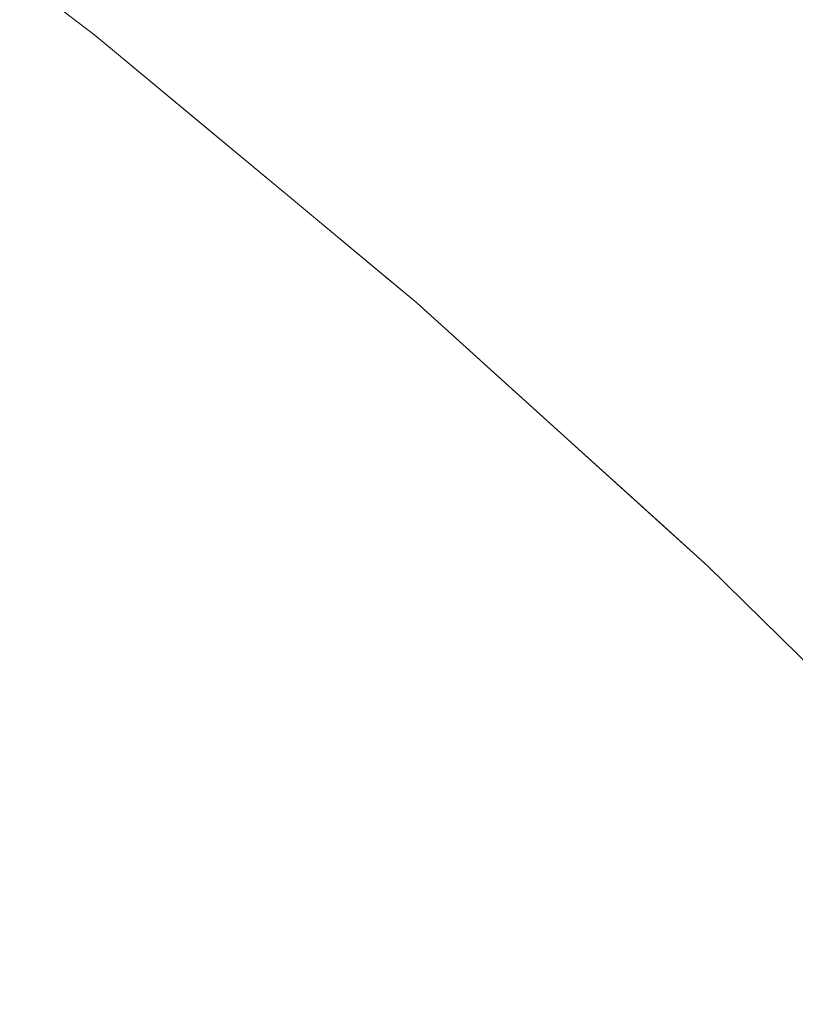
# Model space of a CAD drawing. Header units: centimetres. Extents: x -44.1 to 45.2, y 4.2 to 6.
# Tile 205 of 256: x -14.13663 to -14.12701, y 5.94807 to 5.96028. Entities that reach past the tile are written whole.
import ezdxf

# ---------------------------------------------------------------- set-up
doc = ezdxf.new("R2010")
doc.units = ezdxf.units.CM
doc.header["$LTSCALE"] = 2.54
doc.layers.add('Lucido design-1', color=7, linetype='Continuous')

# ---------------------------------------------------------------- blocks, each defined once
blk = doc.blocks.new('Gruppo-4-1')
at = {"color": 7, "linetype": 'Continuous', "lineweight": 9}
for points, invisible_edges in [([(-14.135848, 5.960023, -2313.026855), (-14.135963, 5.959972, -2313.028414), (-14.138529, 5.961961, -2313.028414), (-14.138416, 5.962014, -2313.026855)], 15), ([(-14.138416, 5.962014, -2313.026855), (-14.138336, 5.962052, -2313.025294), (-14.135767, 5.960059, -2313.025294), (-14.135848, 5.960023, -2313.026855)], 15), ([(-14.135717, 5.960081, -2313.023732), (-14.135767, 5.960059, -2313.025294), (-14.138336, 5.962052, -2313.025294), (-14.138288, 5.962074, -2313.023732)], 15), ([(-14.135701, 5.960089, -2312.82217), (-14.138288, 5.962061, -2312.82217), (-14.138173, 5.962082, -2312.818373)], 10), ([(-14.135717, 5.960081, -2313.023732), (-14.138288, 5.962074, -2313.023732), (-14.138288, 5.962061, -2313.02217)], 11), ([(-14.138288, 5.962061, -2312.82217), (-14.135701, 5.960089, -2312.82217), (-14.135701, 5.960089, -2313.02217), (-14.138288, 5.962061, -2313.02217)], 10), ([(-14.138288, 5.962061, -2313.02217), (-14.135701, 5.960089, -2313.02217), (-14.135717, 5.960081, -2313.023732)], 10), ([(-14.138173, 5.962082, -2312.818373), (-14.135603, 5.960089, -2312.818421), (-14.135701, 5.960089, -2312.82217)], 11), ([(-14.138173, 5.962082, -2312.818373), (-14.137875, 5.962082, -2312.814581), (-14.135309, 5.960089, -2312.814677), (-14.135603, 5.960089, -2312.818421)], 15), ([(-14.13482, 5.960089, -2312.810945), (-14.135309, 5.960089, -2312.814677), (-14.137875, 5.962082, -2312.814581), (-14.137379, 5.962082, -2312.810801)], 15), ([(-14.137379, 5.962082, -2312.810801), (-14.136687, 5.962082, -2312.807037), (-14.134137, 5.960089, -2312.807228), (-14.13482, 5.960089, -2312.810945)], 15), ([(-14.133262, 5.960089, -2312.803534), (-14.134137, 5.960089, -2312.807228), (-14.136687, 5.962082, -2312.807037), (-14.135802, 5.962082, -2312.803295)], 15), ([(-14.132753, 5.960089, -2312.801696), (-14.133262, 5.960089, -2312.803534), (-14.135802, 5.962082, -2312.803295), (-14.134724, 5.962082, -2312.799581)], 15), ([(-14.134724, 5.962082, -2312.799581), (-14.132198, 5.960089, -2312.799866), (-14.132753, 5.960089, -2312.801696)], 11), ([(-14.131596, 5.960089, -2312.798044), (-14.132198, 5.960089, -2312.799866), (-14.134724, 5.962082, -2312.799581), (-14.133458, 5.962082, -2312.795899)], 15), ([(-14.133458, 5.962082, -2312.795899), (-14.130948, 5.960089, -2312.79623), (-14.131596, 5.960089, -2312.798044)], 11), ([(-14.130254, 5.960089, -2312.794426), (-14.130948, 5.960089, -2312.79623), (-14.133458, 5.962082, -2312.795899), (-14.132007, 5.962082, -2312.792254)], 15), ([(-14.132007, 5.962082, -2312.792254), (-14.129515, 5.960089, -2312.792632), (-14.130254, 5.960089, -2312.794426)], 11), ([(-14.128731, 5.960089, -2312.790847), (-14.129515, 5.960089, -2312.792632), (-14.132007, 5.962082, -2312.792254), (-14.130375, 5.962082, -2312.788651)], 15), ([(-14.130375, 5.962082, -2312.788651), (-14.127904, 5.960089, -2312.789074), (-14.128731, 5.960089, -2312.790847)], 11), ([(-14.127032, 5.960089, -2312.787313), (-14.127904, 5.960089, -2312.789074), (-14.130375, 5.962082, -2312.788651), (-14.128567, 5.962082, -2312.785096)], 15), ([(-14.128567, 5.962082, -2312.785096), (-14.126118, 5.960089, -2312.785564), (-14.127032, 5.960089, -2312.787313)], 11), ([(-14.124163, 5.960089, -2312.782104), (-14.126118, 5.960089, -2312.785564), (-14.128567, 5.962082, -2312.785096), (-14.126587, 5.962082, -2312.781591)], 15), ([(-14.13611, 5.959906, -2313.029971), (-14.136289, 5.959826, -2313.031524), (-14.138849, 5.96181, -2313.031524), (-14.138673, 5.961893, -2313.029971)], 15), ([(-14.138673, 5.961893, -2313.029971), (-14.138529, 5.961961, -2313.028414), (-14.135963, 5.959972, -2313.028414), (-14.13611, 5.959906, -2313.029971)], 15), ([(-14.139056, 5.961712, -2313.033075), (-14.138849, 5.96181, -2313.031524), (-14.136289, 5.959826, -2313.031524), (-14.1365, 5.959731, -2313.033075)], 15), ([(-14.1365, 5.959731, -2313.033075), (-14.136744, 5.959622, -2313.034621), (-14.139295, 5.9616, -2313.034621), (-14.139056, 5.961712, -2313.033075)], 15), ([(45.040209, 5.960965, -2312.342835), (-43.924707, 5.960965, -2312.342835), (-43.924707, 5.957446, -2312.340255), (45.040209, 5.957446, -2312.340255)], 5), ([(-14.135848, 5.960023, -2313.026855), (-14.135767, 5.960059, -2313.025294), (-14.134525, 5.959058, -2313.025294)], 11), ([(-14.134525, 5.959058, -2313.025294), (-14.135767, 5.960059, -2313.025294), (-14.135717, 5.960081, -2313.023732)], 11), ([(-14.135717, 5.960081, -2313.023732), (-14.135701, 5.960089, -2313.02217), (-14.134474, 5.959069, -2313.02217), (-14.134525, 5.959058, -2313.025294)], 13), ([(-14.134474, 5.959069, -2313.02217), (-14.135701, 5.960089, -2313.02217), (-14.135701, 5.960089, -2312.82217), (-14.133262, 5.958063, -2312.82217)], 10), ([(-14.133262, 5.958063, -2312.82217), (-14.135701, 5.960089, -2312.82217), (-14.135603, 5.960089, -2312.818421)], 10), ([(-14.135603, 5.960089, -2312.818421), (-14.133148, 5.958083, -2312.818467), (-14.133262, 5.958063, -2312.82217)], 11), ([(-14.133148, 5.958083, -2312.818467), (-14.135603, 5.960089, -2312.818421), (-14.135309, 5.960089, -2312.814677), (-14.132858, 5.958083, -2312.814769)], 15), ([(-14.135309, 5.960089, -2312.814677), (-14.13482, 5.960089, -2312.810945), (-14.13264, 5.958083, -2312.812924)], 11), ([(-14.13264, 5.958083, -2312.812924), (-14.132858, 5.958083, -2312.814769), (-14.135309, 5.960089, -2312.814677)], 11), ([(-14.13482, 5.960089, -2312.810945), (-14.132375, 5.958083, -2312.811082), (-14.13264, 5.958083, -2312.812924)], 11), ([(-14.13482, 5.960089, -2312.810945), (-14.134137, 5.960089, -2312.807228), (-14.132061, 5.958083, -2312.809244)], 11), ([(-14.132061, 5.958083, -2312.809244), (-14.132375, 5.958083, -2312.811082), (-14.13482, 5.960089, -2312.810945)], 11), ([(-14.134137, 5.960089, -2312.807228), (-14.1317, 5.958083, -2312.807411), (-14.132061, 5.958083, -2312.809244)], 11), ([(-14.134137, 5.960089, -2312.807228), (-14.133262, 5.960089, -2312.803534), (-14.131291, 5.958083, -2312.805583)], 11), ([(-14.131291, 5.958083, -2312.805583), (-14.1317, 5.958083, -2312.807411), (-14.134137, 5.960089, -2312.807228)], 11), ([(-14.133262, 5.960089, -2312.803534), (-14.130836, 5.958083, -2312.803761), (-14.131291, 5.958083, -2312.805583)], 11), ([(-14.130333, 5.958083, -2312.801946), (-14.130836, 5.958083, -2312.803761), (-14.133262, 5.960089, -2312.803534), (-14.132753, 5.960089, -2312.801696)], 15), ([(-14.132753, 5.960089, -2312.801696), (-14.132198, 5.960089, -2312.799866), (-14.129785, 5.958083, -2312.800138), (-14.130333, 5.958083, -2312.801946)], 15), ([(-14.12919, 5.958083, -2312.798339), (-14.129785, 5.958083, -2312.800138), (-14.132198, 5.960089, -2312.799866), (-14.131596, 5.960089, -2312.798044)], 15), ([(-14.131596, 5.960089, -2312.798044), (-14.130948, 5.960089, -2312.79623), (-14.12855, 5.958083, -2312.796547), (-14.12919, 5.958083, -2312.798339)], 15), ([(-14.127865, 5.958083, -2312.794765), (-14.12855, 5.958083, -2312.796547), (-14.130948, 5.960089, -2312.79623), (-14.130254, 5.960089, -2312.794426)], 15), ([(-14.130254, 5.960089, -2312.794426), (-14.129515, 5.960089, -2312.792632), (-14.127135, 5.958083, -2312.792992), (-14.127865, 5.958083, -2312.794765)], 15), ([(-14.126361, 5.958083, -2312.79123), (-14.127135, 5.958083, -2312.792992), (-14.129515, 5.960089, -2312.792632), (-14.128731, 5.960089, -2312.790847)], 15), ([(-14.128731, 5.960089, -2312.790847), (-14.127904, 5.960089, -2312.789074), (-14.125543, 5.958083, -2312.789479), (-14.126361, 5.958083, -2312.79123)], 15), ([(-14.124682, 5.958083, -2312.787739), (-14.125543, 5.958083, -2312.789479), (-14.127904, 5.960089, -2312.789074), (-14.127032, 5.960089, -2312.787313)], 15), ([(-14.127032, 5.960089, -2312.787313), (-14.126118, 5.960089, -2312.785564), (-14.123779, 5.958083, -2312.786011), (-14.124682, 5.958083, -2312.787739)], 15), ([(-14.13611, 5.959906, -2313.029971), (-14.135963, 5.959972, -2313.028414), (-14.134723, 5.958972, -2313.028414)], 11), ([(-14.134723, 5.958972, -2313.028414), (-14.135963, 5.959972, -2313.028414), (-14.135848, 5.960023, -2313.026855)], 11), ([(-14.134525, 5.959058, -2313.025294), (-14.134723, 5.958972, -2313.028414), (-14.135848, 5.960023, -2313.026855)], 11), ([(-14.1365, 5.959731, -2313.033075), (-14.136289, 5.959826, -2313.031524), (-14.135052, 5.958828, -2313.031524)], 11), ([(-14.135052, 5.958828, -2313.031524), (-14.136289, 5.959826, -2313.031524), (-14.13611, 5.959906, -2313.029971)], 11), ([(-14.134723, 5.958972, -2313.028414), (-14.135052, 5.958828, -2313.031524), (-14.13611, 5.959906, -2313.029971)], 11), ([(-14.135512, 5.958628, -2313.034621), (-14.136744, 5.959622, -2313.034621), (-14.1365, 5.959731, -2313.033075)], 11), ([(-14.135052, 5.958828, -2313.031524), (-14.135512, 5.958628, -2313.034621), (-14.1365, 5.959731, -2313.033075)], 11), ([(-14.13702, 5.959498, -2313.036163), (-14.136744, 5.959622, -2313.034621), (-14.135512, 5.958628, -2313.034621)], 11), ([(-14.1361, 5.958371, -2313.0377), (-14.137327, 5.959361, -2313.0377), (-14.13702, 5.959498, -2313.036163)], 11), ([(-14.135512, 5.958628, -2313.034621), (-14.1361, 5.958371, -2313.0377), (-14.13702, 5.959498, -2313.036163)], 11), ([(-14.137666, 5.959209, -2313.039231), (-14.137327, 5.959361, -2313.0377), (-14.1361, 5.958371, -2313.0377)], 11), ([(-14.1361, 5.958371, -2313.0377), (-14.136816, 5.958059, -2313.040757), (-14.137666, 5.959209, -2313.039231)], 11), ([(-14.134474, 5.959069, -2313.02217), (-14.133262, 5.958063, -2313.02217), (-14.133312, 5.958055, -2313.025294), (-14.134525, 5.959058, -2313.025294)], 14), ([(-14.133262, 5.958063, -2312.82217), (-14.133262, 5.958063, -2313.02217), (-14.134474, 5.959069, -2313.02217)], 9), ([(-14.135052, 5.958828, -2313.031524), (-14.134723, 5.958972, -2313.028414), (-14.133661, 5.957906, -2313.029971)], 11), ([(-14.134723, 5.958972, -2313.028414), (-14.134525, 5.959058, -2313.025294), (-14.133395, 5.958019, -2313.026855)], 11), ([(-14.134723, 5.958972, -2313.028414), (-14.133512, 5.95797, -2313.028414), (-14.133661, 5.957906, -2313.029971)], 11), ([(-14.133395, 5.958019, -2313.026855), (-14.133512, 5.95797, -2313.028414), (-14.134723, 5.958972, -2313.028414)], 11), ([(-14.134525, 5.959058, -2313.025294), (-14.133312, 5.958055, -2313.025294), (-14.133395, 5.958019, -2313.026855)], 11), ([(-14.135512, 5.958628, -2313.034621), (-14.135052, 5.958828, -2313.031524), (-14.134059, 5.957737, -2313.033075)], 11), ([(-14.135052, 5.958828, -2313.031524), (-14.133844, 5.957829, -2313.031524), (-14.134059, 5.957737, -2313.033075)], 11), ([(-14.133661, 5.957906, -2313.029971), (-14.133844, 5.957829, -2313.031524), (-14.135052, 5.958828, -2313.031524)], 11), ([(-14.1361, 5.958371, -2313.0377), (-14.135512, 5.958628, -2313.034621), (-14.134588, 5.957512, -2313.036163)], 11), ([(-14.135512, 5.958628, -2313.034621), (-14.134308, 5.957632, -2313.034621), (-14.134588, 5.957512, -2313.036163)], 11), ([(-14.134059, 5.957737, -2313.033075), (-14.134308, 5.957632, -2313.034621), (-14.135512, 5.958628, -2313.034621)], 11), ([(-14.1361, 5.958371, -2313.0377), (-14.134901, 5.957379, -2313.0377), (-14.135624, 5.957072, -2313.040757), (-14.136816, 5.958059, -2313.040757)], 15), ([(-14.134588, 5.957512, -2313.036163), (-14.134901, 5.957379, -2313.0377), (-14.1361, 5.958371, -2313.0377)], 11), ([(-14.136816, 5.958059, -2313.040757), (-14.135624, 5.957072, -2313.040757), (-14.136472, 5.956712, -2313.043786), (-14.137657, 5.957692, -2313.043786)], 15), ([(-14.133661, 5.957906, -2313.029971), (-14.133512, 5.95797, -2313.028414), (-14.132329, 5.956965, -2313.028414), (-14.13248, 5.956903, -2313.029971)], 15), ([(-14.132211, 5.957014, -2313.026855), (-14.132329, 5.956965, -2313.028414), (-14.133512, 5.95797, -2313.028414), (-14.133395, 5.958019, -2313.026855)], 15), ([(-14.133395, 5.958019, -2313.026855), (-14.133312, 5.958055, -2313.025294), (-14.132127, 5.957048, -2313.025294), (-14.132211, 5.957014, -2313.026855)], 15), ([(-14.133312, 5.958055, -2313.025294), (-14.133262, 5.958063, -2313.02217), (-14.132077, 5.957069, -2313.023732)], 11), ([(-14.132077, 5.957069, -2313.023732), (-14.132127, 5.957048, -2313.025294), (-14.133312, 5.958055, -2313.025294)], 11), ([(-14.131705, 5.95677, -2312.82217), (-14.133262, 5.958063, -2312.82217), (-14.133148, 5.958083, -2312.818467)], 10), ([(-14.132066, 5.957069, -2313.02217), (-14.133262, 5.958063, -2313.02217), (-14.133262, 5.958063, -2312.82217), (-14.131705, 5.95677, -2312.82217)], 10), ([(-14.133262, 5.958063, -2313.02217), (-14.132066, 5.957069, -2313.02217), (-14.132077, 5.957069, -2313.023732)], 10), ([(-14.131705, 5.95677, -2312.82217), (-14.133148, 5.958083, -2312.818467), (-14.130879, 5.956067, -2312.82034)], 11), ([(-14.133148, 5.958083, -2312.818467), (-14.130807, 5.956067, -2312.81851), (-14.130879, 5.956067, -2312.82034)], 11), ([(-14.133148, 5.958083, -2312.818467), (-14.132858, 5.958083, -2312.814769), (-14.130688, 5.956067, -2312.816682)], 11), ([(-14.130688, 5.956067, -2312.816682), (-14.130807, 5.956067, -2312.81851), (-14.133148, 5.958083, -2312.818467)], 11), ([(-14.132858, 5.958083, -2312.814769), (-14.13052, 5.956067, -2312.814856), (-14.130688, 5.956067, -2312.816682)], 11), ([(-14.130305, 5.956067, -2312.813033), (-14.13052, 5.956067, -2312.814856), (-14.132858, 5.958083, -2312.814769), (-14.13264, 5.958083, -2312.812924)], 15), ([(-14.13264, 5.958083, -2312.812924), (-14.132375, 5.958083, -2312.811082), (-14.130043, 5.956067, -2312.811213), (-14.130305, 5.956067, -2312.813033)], 15), ([(-14.129733, 5.956067, -2312.809396), (-14.130043, 5.956067, -2312.811213), (-14.132375, 5.958083, -2312.811082), (-14.132061, 5.958083, -2312.809244)], 15), ([(-14.132061, 5.958083, -2312.809244), (-14.1317, 5.958083, -2312.807411), (-14.129376, 5.956067, -2312.807585), (-14.129733, 5.956067, -2312.809396)], 15), ([(-14.128972, 5.956067, -2312.805779), (-14.129376, 5.956067, -2312.807585), (-14.1317, 5.958083, -2312.807411), (-14.131291, 5.958083, -2312.805583)], 15), ([(-14.131291, 5.958083, -2312.805583), (-14.130836, 5.958083, -2312.803761), (-14.128522, 5.956067, -2312.803978), (-14.128972, 5.956067, -2312.805779)], 15), ([(-14.128026, 5.956067, -2312.802185), (-14.128522, 5.956067, -2312.803978), (-14.130836, 5.958083, -2312.803761), (-14.130333, 5.958083, -2312.801946)], 15), ([(-14.130333, 5.958083, -2312.801946), (-14.129785, 5.958083, -2312.800138), (-14.127484, 5.956067, -2312.800398), (-14.128026, 5.956067, -2312.802185)], 15), ([(-14.126896, 5.956067, -2312.79862), (-14.127484, 5.956067, -2312.800398), (-14.129785, 5.958083, -2312.800138), (-14.12919, 5.958083, -2312.798339)], 15), ([(-14.12919, 5.958083, -2312.798339), (-14.12855, 5.958083, -2312.796547), (-14.126263, 5.956067, -2312.796849), (-14.126896, 5.956067, -2312.79862)], 15), ([(-14.125586, 5.956067, -2312.795088), (-14.126263, 5.956067, -2312.796849), (-14.12855, 5.958083, -2312.796547), (-14.127865, 5.958083, -2312.794765)], 15), ([(-14.127865, 5.958083, -2312.794765), (-14.127135, 5.958083, -2312.792992), (-14.124865, 5.956067, -2312.793336), (-14.125586, 5.956067, -2312.795088)], 15), ([(-14.1241, 5.956067, -2312.791595), (-14.124865, 5.956067, -2312.793336), (-14.127135, 5.958083, -2312.792992), (-14.126361, 5.958083, -2312.79123)], 15), ([(-14.13248, 5.956903, -2313.029971), (-14.132664, 5.956826, -2313.031524), (-14.133844, 5.957829, -2313.031524), (-14.133661, 5.957906, -2313.029971)], 15), ([(-14.132881, 5.956736, -2313.033075), (-14.133132, 5.956633, -2313.034621), (-14.134308, 5.957632, -2313.034621), (-14.134059, 5.957737, -2313.033075)], 15), ([(-14.134059, 5.957737, -2313.033075), (-14.133844, 5.957829, -2313.031524), (-14.132664, 5.956826, -2313.031524), (-14.132881, 5.956736, -2313.033075)], 15), ([(-14.137657, 5.957692, -2313.043786), (-14.136472, 5.956712, -2313.043786), (-14.137445, 5.956298, -2313.046785), (-14.138621, 5.957272, -2313.046785)], 15), ([(-14.134588, 5.957512, -2313.036163), (-14.134308, 5.957632, -2313.034621), (-14.133132, 5.956633, -2313.034621), (-14.133415, 5.956515, -2313.036163)], 15), ([(-14.133415, 5.956515, -2313.036163), (-14.133731, 5.956385, -2313.0377), (-14.134901, 5.957379, -2313.0377), (-14.134588, 5.957512, -2313.036163)], 15), ([(45.040209, 5.957446, -2312.340255), (-43.924707, 5.957446, -2312.340255), (-43.924707, 5.953819, -2312.337831), (45.040209, 5.953819, -2312.337831)], 5), ([(-14.135624, 5.957072, -2313.040757), (-14.134901, 5.957379, -2313.0377), (-14.134079, 5.956241, -2313.039231)], 11), ([(-14.134901, 5.957379, -2313.0377), (-14.133731, 5.956385, -2313.0377), (-14.134079, 5.956241, -2313.039231)], 11), ([(-14.135315, 5.955729, -2313.043786), (-14.136472, 5.956712, -2313.043786), (-14.135624, 5.957072, -2313.040757), (-14.134459, 5.956083, -2313.040757)], 15), ([(-14.134079, 5.956241, -2313.039231), (-14.134459, 5.956083, -2313.040757), (-14.135624, 5.957072, -2313.040757)], 11), ([(-14.131056, 5.956006, -2313.026855), (-14.131174, 5.955958, -2313.028414), (-14.132329, 5.956965, -2313.028414), (-14.132211, 5.957014, -2313.026855)], 15), ([(-14.132211, 5.957014, -2313.026855), (-14.132127, 5.957048, -2313.025294), (-14.130971, 5.95604, -2313.025294), (-14.131056, 5.956006, -2313.026855)], 15), ([(-14.13092, 5.956061, -2313.023732), (-14.130971, 5.95604, -2313.025294), (-14.132127, 5.957048, -2313.025294), (-14.132077, 5.957069, -2313.023732)], 15), ([(-14.132077, 5.957069, -2313.023732), (-14.132066, 5.957069, -2313.02217), (-14.131705, 5.95677, -2313.02217), (-14.13092, 5.956061, -2313.023732)], 13), ([(-14.131705, 5.95677, -2312.82217), (-14.131705, 5.95677, -2313.02217), (-14.132066, 5.957069, -2313.02217)], 9), ([(-14.131326, 5.955897, -2313.029971), (-14.131512, 5.955822, -2313.031524), (-14.132664, 5.956826, -2313.031524), (-14.13248, 5.956903, -2313.029971)], 15), ([(-14.13248, 5.956903, -2313.029971), (-14.132329, 5.956965, -2313.028414), (-14.131174, 5.955958, -2313.028414), (-14.131326, 5.955897, -2313.029971)], 15), ([(-14.132881, 5.956736, -2313.033075), (-14.132664, 5.956826, -2313.031524), (-14.131512, 5.955822, -2313.031524), (-14.131731, 5.955734, -2313.033075)], 15), ([(-14.129792, 5.955038, -2313.02217), (-14.131705, 5.95677, -2313.02217), (-14.131705, 5.95677, -2312.82217), (-14.130915, 5.956054, -2312.82217)], 10), ([(-14.130879, 5.956067, -2312.82034), (-14.130915, 5.956054, -2312.82217), (-14.131705, 5.95677, -2312.82217)], 9), ([(-14.13092, 5.956061, -2313.023732), (-14.131705, 5.95677, -2313.02217), (-14.129792, 5.955038, -2313.02217), (-14.129791, 5.95505, -2313.023732)], 13), ([(-14.136296, 5.955323, -2313.046785), (-14.137445, 5.956298, -2313.046785), (-14.136472, 5.956712, -2313.043786), (-14.135315, 5.955729, -2313.043786)], 15), ([(-14.133415, 5.956515, -2313.036163), (-14.133132, 5.956633, -2313.034621), (-14.131984, 5.955632, -2313.034621), (-14.132269, 5.955517, -2313.036163)], 15), ([(-14.131731, 5.955734, -2313.033075), (-14.131984, 5.955632, -2313.034621), (-14.133132, 5.956633, -2313.034621), (-14.132881, 5.956736, -2313.033075)], 15), ([(-14.132269, 5.955517, -2313.036163), (-14.132588, 5.955388, -2313.0377), (-14.133731, 5.956385, -2313.0377), (-14.133415, 5.956515, -2313.036163)], 15), ([(-14.134079, 5.956241, -2313.039231), (-14.133731, 5.956385, -2313.0377), (-14.132588, 5.955388, -2313.0377), (-14.132939, 5.955247, -2313.039231)], 15), ([(-14.1374, 5.954866, -2313.04975), (-14.138539, 5.955834, -2313.04975), (-14.137445, 5.956298, -2313.046785), (-14.136296, 5.955323, -2313.046785)], 15), ([(-14.132939, 5.955247, -2313.039231), (-14.133322, 5.955092, -2313.040757), (-14.134459, 5.956083, -2313.040757), (-14.134079, 5.956241, -2313.039231)], 15), ([(-14.135315, 5.955729, -2313.043786), (-14.134459, 5.956083, -2313.040757), (-14.133738, 5.954924, -2313.042275)], 11), ([(-14.134459, 5.956083, -2313.040757), (-14.133322, 5.955092, -2313.040757), (-14.133738, 5.954924, -2313.042275)], 11), ([(-14.131056, 5.956006, -2313.026855), (-14.130971, 5.95604, -2313.025294), (-14.129843, 5.95503, -2313.025294), (-14.129928, 5.954996, -2313.026855)], 15), ([(-14.129791, 5.95505, -2313.023732), (-14.129843, 5.95503, -2313.025294), (-14.130971, 5.95604, -2313.025294), (-14.13092, 5.956061, -2313.023732)], 15), ([(-14.12865, 5.954045, -2312.820361), (-14.128096, 5.953503, -2312.82217), (-14.130915, 5.956054, -2312.82217), (-14.130879, 5.956067, -2312.82034)], 13), ([(-14.130915, 5.956054, -2312.82217), (-14.128096, 5.953503, -2312.82217), (-14.128683, 5.954034, -2313.02217), (-14.129792, 5.955038, -2313.02217)], 10), ([(-14.130879, 5.956067, -2312.82034), (-14.130807, 5.956067, -2312.81851), (-14.128579, 5.954045, -2312.818552), (-14.12865, 5.954045, -2312.820361)], 15), ([(-14.12846, 5.954045, -2312.816745), (-14.128579, 5.954045, -2312.818552), (-14.130807, 5.956067, -2312.81851), (-14.130688, 5.956067, -2312.816682)], 15), ([(-14.130688, 5.956067, -2312.816682), (-14.13052, 5.956067, -2312.814856), (-14.128295, 5.954045, -2312.814939), (-14.12846, 5.954045, -2312.816745)], 15), ([(-14.128082, 5.954045, -2312.813136), (-14.128295, 5.954045, -2312.814939), (-14.13052, 5.956067, -2312.814856), (-14.130305, 5.956067, -2312.813033)], 15), ([(-14.130305, 5.956067, -2312.813033), (-14.130043, 5.956067, -2312.811213), (-14.127822, 5.954045, -2312.811337), (-14.128082, 5.954045, -2312.813136)], 15), ([(-14.127516, 5.954045, -2312.809542), (-14.127822, 5.954045, -2312.811337), (-14.130043, 5.956067, -2312.811213), (-14.129733, 5.956067, -2312.809396)], 15), ([(-14.129733, 5.956067, -2312.809396), (-14.129376, 5.956067, -2312.807585), (-14.127163, 5.954045, -2312.807751), (-14.127516, 5.954045, -2312.809542)], 15), ([(-14.126764, 5.954045, -2312.805965), (-14.127163, 5.954045, -2312.807751), (-14.129376, 5.956067, -2312.807585), (-14.128972, 5.956067, -2312.805779)], 15), ([(-14.128972, 5.956067, -2312.805779), (-14.128522, 5.956067, -2312.803978), (-14.126319, 5.954045, -2312.804185), (-14.126764, 5.954045, -2312.805965)], 15), ([(-14.125828, 5.954045, -2312.802412), (-14.126319, 5.954045, -2312.804185), (-14.128522, 5.956067, -2312.803978), (-14.128026, 5.956067, -2312.802185)], 15), ([(-14.128026, 5.956067, -2312.802185), (-14.127484, 5.956067, -2312.800398), (-14.125292, 5.954045, -2312.800646), (-14.125828, 5.954045, -2312.802412)], 15), ([(-14.124711, 5.954045, -2312.798887), (-14.125292, 5.954045, -2312.800646), (-14.127484, 5.956067, -2312.800398), (-14.126896, 5.956067, -2312.79862)], 15), ([(-14.130201, 5.954889, -2313.029971), (-14.130388, 5.954816, -2313.031524), (-14.131512, 5.955822, -2313.031524), (-14.131326, 5.955897, -2313.029971)], 15), ([(-14.131326, 5.955897, -2313.029971), (-14.131174, 5.955958, -2313.028414), (-14.130047, 5.954949, -2313.028414), (-14.130201, 5.954889, -2313.029971)], 15), ([(-14.129928, 5.954996, -2313.026855), (-14.130047, 5.954949, -2313.028414), (-14.131174, 5.955958, -2313.028414), (-14.131056, 5.956006, -2313.026855)], 15), ([(-14.131731, 5.955734, -2313.033075), (-14.131512, 5.955822, -2313.031524), (-14.130388, 5.954816, -2313.031524), (-14.130609, 5.954729, -2313.033075)], 15), ([(-14.135315, 5.955729, -2313.043786), (-14.134186, 5.954744, -2313.043786), (-14.135175, 5.954345, -2313.046785), (-14.136296, 5.955323, -2313.046785)], 15), ([(-14.133738, 5.954924, -2313.042275), (-14.134186, 5.954744, -2313.043786), (-14.135315, 5.955729, -2313.043786)], 11), ([(-14.130609, 5.954729, -2313.033075), (-14.130864, 5.954629, -2313.034621), (-14.131984, 5.955632, -2313.034621), (-14.131731, 5.955734, -2313.033075)], 15), ([(-14.132269, 5.955517, -2313.036163), (-14.131984, 5.955632, -2313.034621), (-14.130864, 5.954629, -2313.034621), (-14.131151, 5.954516, -2313.036163)], 15), ([(-14.131151, 5.954516, -2313.036163), (-14.131472, 5.95439, -2313.0377), (-14.132588, 5.955388, -2313.0377), (-14.132269, 5.955517, -2313.036163)], 15), ([(-14.136296, 5.955323, -2313.046785), (-14.135175, 5.954345, -2313.046785), (-14.136288, 5.953896, -2313.04975), (-14.1374, 5.954866, -2313.04975)], 15), ([(-14.132939, 5.955247, -2313.039231), (-14.132588, 5.955388, -2313.0377), (-14.131472, 5.95439, -2313.0377), (-14.131826, 5.954251, -2313.039231)], 15), ([(-14.131826, 5.954251, -2313.039231), (-14.132213, 5.954099, -2313.040757), (-14.133322, 5.955092, -2313.040757), (-14.132939, 5.955247, -2313.039231)], 15), ([(-14.133738, 5.954924, -2313.042275), (-14.133322, 5.955092, -2313.040757), (-14.132213, 5.954099, -2313.040757), (-14.132632, 5.953934, -2313.042275)], 15), ([(-14.12869, 5.954038, -2313.023732), (-14.128742, 5.954018, -2313.025294), (-14.129843, 5.95503, -2313.025294), (-14.129791, 5.95505, -2313.023732)], 15), ([(-14.129791, 5.95505, -2313.023732), (-14.129792, 5.955038, -2313.02217), (-14.128683, 5.954034, -2313.02217), (-14.12869, 5.954038, -2313.023732)], 13), ([(-14.132632, 5.953934, -2313.042275), (-14.133083, 5.953757, -2313.043786), (-14.134186, 5.954744, -2313.043786), (-14.133738, 5.954924, -2313.042275)], 15), ([(-14.130201, 5.954889, -2313.029971), (-14.130047, 5.954949, -2313.028414), (-14.128948, 5.953939, -2313.028414), (-14.129103, 5.95388, -2313.029971)], 15), ([(-14.128828, 5.953985, -2313.026855), (-14.128948, 5.953939, -2313.028414), (-14.130047, 5.954949, -2313.028414), (-14.129928, 5.954996, -2313.026855)], 15), ([(-14.129928, 5.954996, -2313.026855), (-14.129843, 5.95503, -2313.025294), (-14.128742, 5.954018, -2313.025294), (-14.128828, 5.953985, -2313.026855)], 15), ([(-14.1374, 5.954866, -2313.04975), (-14.136288, 5.953896, -2313.04975), (-14.137521, 5.953399, -2313.052675), (-14.138622, 5.95436, -2313.052675)], 15), ([(-14.130609, 5.954729, -2313.033075), (-14.130388, 5.954816, -2313.031524), (-14.129292, 5.953808, -2313.031524), (-14.129514, 5.953723, -2313.033075)], 15), ([(-14.129103, 5.95388, -2313.029971), (-14.129292, 5.953808, -2313.031524), (-14.130388, 5.954816, -2313.031524), (-14.130201, 5.954889, -2313.029971)], 15), ([(-14.134081, 5.953365, -2313.046785), (-14.135175, 5.954345, -2313.046785), (-14.134186, 5.954744, -2313.043786), (-14.133083, 5.953757, -2313.043786)], 15), ([(-14.129514, 5.953723, -2313.033075), (-14.129771, 5.953625, -2313.034621), (-14.130864, 5.954629, -2313.034621), (-14.130609, 5.954729, -2313.033075)], 15), ([(-14.131151, 5.954516, -2313.036163), (-14.130864, 5.954629, -2313.034621), (-14.129771, 5.953625, -2313.034621), (-14.130061, 5.953514, -2313.036163)], 15), ([(-14.130061, 5.953514, -2313.036163), (-14.130385, 5.95339, -2313.0377), (-14.131472, 5.95439, -2313.0377), (-14.131151, 5.954516, -2313.036163)], 15), ([(-14.135203, 5.952925, -2313.04975), (-14.136288, 5.953896, -2313.04975), (-14.135175, 5.954345, -2313.046785), (-14.134081, 5.953365, -2313.046785)], 15), ([(-14.131826, 5.954251, -2313.039231), (-14.131472, 5.95439, -2313.0377), (-14.130385, 5.95339, -2313.0377), (-14.130741, 5.953254, -2313.039231)], 15), ([(-14.130741, 5.953254, -2313.039231), (-14.131131, 5.953105, -2313.040757), (-14.132213, 5.954099, -2313.040757), (-14.131826, 5.954251, -2313.039231)], 15), ([(-14.132632, 5.953934, -2313.042275), (-14.132213, 5.954099, -2313.040757), (-14.131131, 5.953105, -2313.040757), (-14.131554, 5.952943, -2313.042275)], 15), ([(-14.131554, 5.952943, -2313.042275), (-14.132008, 5.952769, -2313.043786), (-14.133083, 5.953757, -2313.043786), (-14.132632, 5.953934, -2313.042275)], 15), ([(-14.129103, 5.95388, -2313.029971), (-14.128948, 5.953939, -2313.028414), (-14.127877, 5.952928, -2313.028414), (-14.128033, 5.95287, -2313.029971)], 15), ([(-14.127756, 5.952973, -2313.026855), (-14.127877, 5.952928, -2313.028414), (-14.128948, 5.953939, -2313.028414), (-14.128828, 5.953985, -2313.026855)], 15), ([(-14.128828, 5.953985, -2313.026855), (-14.128742, 5.954018, -2313.025294), (-14.127669, 5.953006, -2313.025294), (-14.127756, 5.952973, -2313.026855)], 15), ([(-14.127617, 5.953025, -2313.023732), (-14.127669, 5.953006, -2313.025294), (-14.128742, 5.954018, -2313.025294), (-14.12869, 5.954038, -2313.023732)], 15), ([(-14.12869, 5.954038, -2313.023732), (-14.128683, 5.954034, -2313.02217), (-14.128096, 5.953503, -2313.02217)], 9), ([(-14.128096, 5.953503, -2313.02217), (-14.127617, 5.953025, -2313.023732), (-14.12869, 5.954038, -2313.023732)], 11), ([(-14.128096, 5.953503, -2312.82217), (-14.128096, 5.953503, -2313.02217), (-14.128683, 5.954034, -2313.02217)], 9), ([(-14.12865, 5.954045, -2312.820361), (-14.128579, 5.954045, -2312.818552), (-14.12646, 5.952017, -2312.818591), (-14.12653, 5.952017, -2312.82038)], 15), ([(-14.128096, 5.953503, -2312.82217), (-14.12865, 5.954045, -2312.820361), (-14.12653, 5.952017, -2312.82038)], 11), ([(-14.126343, 5.952017, -2312.816804), (-14.12646, 5.952017, -2312.818591), (-14.128579, 5.954045, -2312.818552), (-14.12846, 5.954045, -2312.816745)], 15), ([(-14.12846, 5.954045, -2312.816745), (-14.128295, 5.954045, -2312.814939), (-14.126179, 5.952017, -2312.815018), (-14.126343, 5.952017, -2312.816804)], 15), ([(-14.125969, 5.952017, -2312.813235), (-14.126179, 5.952017, -2312.815018), (-14.128295, 5.954045, -2312.814939), (-14.128082, 5.954045, -2312.813136)], 15), ([(-14.128082, 5.954045, -2312.813136), (-14.127822, 5.954045, -2312.811337), (-14.125712, 5.952017, -2312.811455), (-14.125969, 5.952017, -2312.813235)], 15), ([(-14.125409, 5.952017, -2312.80968), (-14.125712, 5.952017, -2312.811455), (-14.127822, 5.954045, -2312.811337), (-14.127516, 5.954045, -2312.809542)], 15), ([(-14.127516, 5.954045, -2312.809542), (-14.127163, 5.954045, -2312.807751), (-14.12506, 5.952017, -2312.807908), (-14.125409, 5.952017, -2312.80968)], 15), ([(-14.124665, 5.952017, -2312.806142), (-14.12506, 5.952017, -2312.807908), (-14.127163, 5.954045, -2312.807751), (-14.126764, 5.954045, -2312.805965)], 15), ([(45.040209, 5.953819, -2312.337831), (-43.924707, 5.953819, -2312.337831), (-43.924707, 5.950089, -2312.335567), (45.040209, 5.950089, -2312.335567)], 5), ([(-14.136445, 5.952437, -2313.052675), (-14.137521, 5.953399, -2313.052675), (-14.136288, 5.953896, -2313.04975), (-14.135203, 5.952925, -2313.04975)], 15), ([(-14.128033, 5.95287, -2313.029971), (-14.128223, 5.952799, -2313.031524), (-14.129292, 5.953808, -2313.031524), (-14.129103, 5.95388, -2313.029971)], 15), ([(-14.134081, 5.953365, -2313.046785), (-14.133083, 5.953757, -2313.043786), (-14.132495, 5.952583, -2313.04529)], 11), ([(-14.133083, 5.953757, -2313.043786), (-14.132008, 5.952769, -2313.043786), (-14.132495, 5.952583, -2313.04529)], 11), ([(-14.128447, 5.952716, -2313.033075), (-14.128706, 5.952619, -2313.034621), (-14.129771, 5.953625, -2313.034621), (-14.129514, 5.953723, -2313.033075)], 15), ([(-14.129514, 5.953723, -2313.033075), (-14.129292, 5.953808, -2313.031524), (-14.128223, 5.952799, -2313.031524), (-14.128447, 5.952716, -2313.033075)], 15), ([(-14.130061, 5.953514, -2313.036163), (-14.129771, 5.953625, -2313.034621), (-14.128706, 5.952619, -2313.034621), (-14.128998, 5.952511, -2313.036163)], 15), ([(-14.128998, 5.952511, -2313.036163), (-14.129324, 5.952389, -2313.0377), (-14.130385, 5.95339, -2313.0377), (-14.130061, 5.953514, -2313.036163)], 15), ([(-14.12657, 5.952, -2313.02217), (-14.128096, 5.953503, -2313.02217), (-14.128096, 5.953503, -2312.82217), (-14.12657, 5.952, -2312.82217)], 10), ([(-14.12653, 5.952017, -2312.82038), (-14.12657, 5.952, -2312.82217), (-14.128096, 5.953503, -2312.82217)], 9), ([(-14.127617, 5.953025, -2313.023732), (-14.128096, 5.953503, -2313.02217), (-14.12657, 5.952, -2313.02217), (-14.126571, 5.952011, -2313.023732)], 13), ([(-14.137806, 5.951902, -2313.055559), (-14.13887, 5.952855, -2313.055559), (-14.137521, 5.953399, -2313.052675), (-14.136445, 5.952437, -2313.052675)], 15), ([(-14.134081, 5.953365, -2313.046785), (-14.133014, 5.952385, -2313.046785), (-14.134144, 5.951952, -2313.04975), (-14.135203, 5.952925, -2313.04975)], 15), ([(-14.132495, 5.952583, -2313.04529), (-14.133014, 5.952385, -2313.046785), (-14.134081, 5.953365, -2313.046785)], 11), ([(-14.130741, 5.953254, -2313.039231), (-14.130385, 5.95339, -2313.0377), (-14.129324, 5.952389, -2313.0377), (-14.129684, 5.952255, -2313.039231)], 15), ([(-14.129684, 5.952255, -2313.039231), (-14.130076, 5.952109, -2313.040757), (-14.131131, 5.953105, -2313.040757), (-14.130741, 5.953254, -2313.039231)], 15), ([(-14.131554, 5.952943, -2313.042275), (-14.131131, 5.953105, -2313.040757), (-14.130076, 5.952109, -2313.040757), (-14.130502, 5.95195, -2313.042275)], 15), ([(-14.126711, 5.95196, -2313.026855), (-14.126833, 5.951916, -2313.028414), (-14.127877, 5.952928, -2313.028414), (-14.127756, 5.952973, -2313.026855)], 15), ([(-14.127756, 5.952973, -2313.026855), (-14.127669, 5.953006, -2313.025294), (-14.126623, 5.951992, -2313.025294), (-14.126711, 5.95196, -2313.026855)], 15), ([(-14.126571, 5.952011, -2313.023732), (-14.126623, 5.951992, -2313.025294), (-14.127669, 5.953006, -2313.025294), (-14.127617, 5.953025, -2313.023732)], 15), ([(-14.135203, 5.952925, -2313.04975), (-14.134144, 5.951952, -2313.04975), (-14.135397, 5.951473, -2313.052675), (-14.136445, 5.952437, -2313.052675)], 15), ([(-14.130502, 5.95195, -2313.042275), (-14.13096, 5.95178, -2313.043786), (-14.132008, 5.952769, -2313.043786), (-14.131554, 5.952943, -2313.042275)], 15), ([(-14.12699, 5.951859, -2313.029971), (-14.127181, 5.95179, -2313.031524), (-14.128223, 5.952799, -2313.031524), (-14.128033, 5.95287, -2313.029971)], 15), ([(-14.128033, 5.95287, -2313.029971), (-14.127877, 5.952928, -2313.028414), (-14.126833, 5.951916, -2313.028414), (-14.12699, 5.951859, -2313.029971)], 15), ([(-14.132495, 5.952583, -2313.04529), (-14.132008, 5.952769, -2313.043786), (-14.13096, 5.95178, -2313.043786), (-14.131451, 5.951597, -2313.04529)], 15), ([(-14.127407, 5.951708, -2313.033075), (-14.127668, 5.951613, -2313.034621), (-14.128706, 5.952619, -2313.034621), (-14.128447, 5.952716, -2313.033075)], 15), ([(-14.128447, 5.952716, -2313.033075), (-14.128223, 5.952799, -2313.031524), (-14.127181, 5.95179, -2313.031524), (-14.127407, 5.951708, -2313.033075)], 15), ([(-14.128998, 5.952511, -2313.036163), (-14.128706, 5.952619, -2313.034621), (-14.127668, 5.951613, -2313.034621), (-14.127962, 5.951507, -2313.036163)], 15), ([(-14.131451, 5.951597, -2313.04529), (-14.131973, 5.951402, -2313.046785), (-14.133014, 5.952385, -2313.046785), (-14.132495, 5.952583, -2313.04529)], 15), ([(-14.127962, 5.951507, -2313.036163), (-14.128291, 5.951387, -2313.0377), (-14.129324, 5.952389, -2313.0377), (-14.128998, 5.952511, -2313.036163)], 15), ([(-14.136445, 5.952437, -2313.052675), (-14.135397, 5.951473, -2313.052675), (-14.136768, 5.950948, -2313.055559), (-14.137806, 5.951902, -2313.055559)], 15), ([(-14.133112, 5.950978, -2313.04975), (-14.134144, 5.951952, -2313.04975), (-14.133014, 5.952385, -2313.046785), (-14.131973, 5.951402, -2313.046785)], 15), ([(-14.129684, 5.952255, -2313.039231), (-14.129324, 5.952389, -2313.0377), (-14.128291, 5.951387, -2313.0377), (-14.128653, 5.951256, -2313.039231)], 15), ([(-14.128653, 5.951256, -2313.039231), (-14.129048, 5.951113, -2313.040757), (-14.130076, 5.952109, -2313.040757), (-14.129684, 5.952255, -2313.039231)], 15), ([(-14.130502, 5.95195, -2313.042275), (-14.130076, 5.952109, -2313.040757), (-14.129048, 5.951113, -2313.040757), (-14.129477, 5.950957, -2313.042275)], 15), ([(-14.134374, 5.950508, -2313.052675), (-14.135397, 5.951473, -2313.052675), (-14.134144, 5.951952, -2313.04975), (-14.133112, 5.950978, -2313.04975)], 15), ([(-14.129477, 5.950957, -2313.042275), (-14.129939, 5.95079, -2313.043786), (-14.13096, 5.95178, -2313.043786), (-14.130502, 5.95195, -2313.042275)], 15), ([(-14.125974, 5.950848, -2313.029971), (-14.126167, 5.95078, -2313.031524), (-14.127181, 5.95179, -2313.031524), (-14.12699, 5.951859, -2313.029971)], 15), ([(-14.131451, 5.951597, -2313.04529), (-14.13096, 5.95178, -2313.043786), (-14.129939, 5.95079, -2313.043786), (-14.130433, 5.950611, -2313.04529)], 15), ([(-14.127407, 5.951708, -2313.033075), (-14.127181, 5.95179, -2313.031524), (-14.126167, 5.95078, -2313.031524), (-14.126394, 5.950699, -2313.033075)], 15), ([(-14.127962, 5.951507, -2313.036163), (-14.127668, 5.951613, -2313.034621), (-14.126656, 5.950607, -2313.034621), (-14.126953, 5.950502, -2313.036163)], 15), ([(-14.126394, 5.950699, -2313.033075), (-14.126656, 5.950607, -2313.034621), (-14.127668, 5.951613, -2313.034621), (-14.127407, 5.951708, -2313.033075)], 15), ([(-14.130433, 5.950611, -2313.04529), (-14.130959, 5.95042, -2313.046785), (-14.131973, 5.951402, -2313.046785), (-14.131451, 5.951597, -2313.04529)], 15), ([(-14.126953, 5.950502, -2313.036163), (-14.127284, 5.950385, -2313.0377), (-14.128291, 5.951387, -2313.0377), (-14.127962, 5.951507, -2313.036163)], 15), ([(-14.135756, 5.949993, -2313.055559), (-14.136768, 5.950948, -2313.055559), (-14.135397, 5.951473, -2313.052675), (-14.134374, 5.950508, -2313.052675)], 15), ([(-14.133112, 5.950978, -2313.04975), (-14.131973, 5.951402, -2313.046785), (-14.131517, 5.950217, -2313.048272)], 11), ([(-14.131973, 5.951402, -2313.046785), (-14.130959, 5.95042, -2313.046785), (-14.131517, 5.950217, -2313.048272)], 11), ([(-14.128653, 5.951256, -2313.039231), (-14.128291, 5.951387, -2313.0377), (-14.127284, 5.950385, -2313.0377), (-14.127649, 5.950256, -2313.039231)], 15), ([(-14.127649, 5.950256, -2313.039231), (-14.128047, 5.950116, -2313.040757), (-14.129048, 5.951113, -2313.040757), (-14.128653, 5.951256, -2313.039231)], 15), ([(-14.129477, 5.950957, -2313.042275), (-14.129048, 5.951113, -2313.040757), (-14.128047, 5.950116, -2313.040757), (-14.128479, 5.949963, -2313.042275)], 15), ([(-14.137254, 5.949435, -2313.058396), (-14.138255, 5.95038, -2313.058396), (-14.136768, 5.950948, -2313.055559), (-14.135756, 5.949993, -2313.055559)], 15), ([(-14.133112, 5.950978, -2313.04975), (-14.132107, 5.950003, -2313.04975), (-14.133378, 5.949542, -2313.052675), (-14.134374, 5.950508, -2313.052675)], 15), ([(-14.131517, 5.950217, -2313.048272), (-14.132107, 5.950003, -2313.04975), (-14.133112, 5.950978, -2313.04975)], 11), ([(-14.128479, 5.949963, -2313.042275), (-14.128944, 5.949799, -2313.043786), (-14.129939, 5.95079, -2313.043786), (-14.129477, 5.950957, -2313.042275)], 15), ([(-14.130433, 5.950611, -2313.04529), (-14.129939, 5.95079, -2313.043786), (-14.128944, 5.949799, -2313.043786), (-14.129441, 5.949623, -2313.04529)], 15), ([(-14.129441, 5.949623, -2313.04529), (-14.129971, 5.949436, -2313.046785), (-14.130959, 5.95042, -2313.046785), (-14.130433, 5.950611, -2313.04529)], 15), ([(-14.134374, 5.950508, -2313.052675), (-14.133378, 5.949542, -2313.052675), (-14.13477, 5.949037, -2313.055559), (-14.135756, 5.949993, -2313.055559)], 15), ([(-14.131517, 5.950217, -2313.048272), (-14.130959, 5.95042, -2313.046785), (-14.129971, 5.949436, -2313.046785), (-14.130533, 5.949238, -2313.048272)], 15), ([(-14.12597, 5.949497, -2313.036163), (-14.126303, 5.949383, -2313.0377), (-14.127284, 5.950385, -2313.0377), (-14.126953, 5.950502, -2313.036163)], 15), ([(-14.127649, 5.950256, -2313.039231), (-14.127284, 5.950385, -2313.0377), (-14.126303, 5.949383, -2313.0377), (-14.126671, 5.949256, -2313.039231)], 15), ([(-14.130533, 5.949238, -2313.048272), (-14.131127, 5.949028, -2313.04975), (-14.132107, 5.950003, -2313.04975), (-14.131517, 5.950217, -2313.048272)], 15), ([(-14.126671, 5.949256, -2313.039231), (-14.127072, 5.949119, -2313.040757), (-14.128047, 5.950116, -2313.040757), (-14.127649, 5.950256, -2313.039231)], 15), ([(45.040209, 5.947947, -2312.334393), (45.040209, 5.950089, -2312.335567), (-43.924707, 5.950089, -2312.335567), (-43.924707, 5.947947, -2312.334393)], 10), ([(-14.128479, 5.949963, -2313.042275), (-14.128047, 5.950116, -2313.040757), (-14.127072, 5.949119, -2313.040757), (-14.127507, 5.948969, -2313.042275)], 15), ([(-14.135756, 5.949993, -2313.055559), (-14.13477, 5.949037, -2313.055559), (-14.136279, 5.94849, -2313.058396), (-14.137254, 5.949435, -2313.058396)], 15), ([(-14.132407, 5.948576, -2313.052675), (-14.133378, 5.949542, -2313.052675), (-14.132107, 5.950003, -2313.04975), (-14.131127, 5.949028, -2313.04975)], 15), ([(-14.127507, 5.948969, -2313.042275), (-14.127975, 5.948808, -2313.043786), (-14.128944, 5.949799, -2313.043786), (-14.128479, 5.949963, -2313.042275)], 15), ([(-14.129441, 5.949623, -2313.04529), (-14.128944, 5.949799, -2313.043786), (-14.127975, 5.948808, -2313.043786), (-14.128476, 5.948636, -2313.04529)], 15), ([(-14.133809, 5.948081, -2313.055559), (-14.13477, 5.949037, -2313.055559), (-14.133378, 5.949542, -2313.052675), (-14.132407, 5.948576, -2313.052675)], 15), ([(-14.128476, 5.948636, -2313.04529), (-14.129009, 5.948453, -2313.046785), (-14.129971, 5.949436, -2313.046785), (-14.129441, 5.949623, -2313.04529)], 15), ([(-14.137254, 5.949435, -2313.058396), (-14.136279, 5.94849, -2313.058396), (-14.1379, 5.947902, -2313.061185), (-14.138864, 5.948836, -2313.061185)], 15), ([(-14.130533, 5.949238, -2313.048272), (-14.129971, 5.949436, -2313.046785), (-14.129009, 5.948453, -2313.046785), (-14.129575, 5.948258, -2313.048272)], 15), ([(-14.129575, 5.948258, -2313.048272), (-14.130173, 5.948053, -2313.04975), (-14.131127, 5.949028, -2313.04975), (-14.130533, 5.949238, -2313.048272)], 15), ([(-14.125719, 5.948256, -2313.039231), (-14.126123, 5.948121, -2313.040757), (-14.127072, 5.949119, -2313.040757), (-14.126671, 5.949256, -2313.039231)], 15), ([(-14.127507, 5.948969, -2313.042275), (-14.127072, 5.949119, -2313.040757), (-14.126123, 5.948121, -2313.040757), (-14.12656, 5.947975, -2313.042275)], 15), ([(-14.135329, 5.947545, -2313.058396), (-14.136279, 5.94849, -2313.058396), (-14.13477, 5.949037, -2313.055559), (-14.133809, 5.948081, -2313.055559)], 15), ([(-14.131127, 5.949028, -2313.04975), (-14.130173, 5.948053, -2313.04975), (-14.131462, 5.94761, -2313.052675), (-14.132407, 5.948576, -2313.052675)], 15), ([(-14.12656, 5.947975, -2313.042275), (-14.127032, 5.947817, -2313.043786), (-14.127975, 5.948808, -2313.043786), (-14.127507, 5.948969, -2313.042275)], 15), ([(-14.128476, 5.948636, -2313.04529), (-14.127975, 5.948808, -2313.043786), (-14.127032, 5.947817, -2313.043786), (-14.127536, 5.947649, -2313.04529)], 15), ([(-14.132407, 5.948576, -2313.052675), (-14.131462, 5.94761, -2313.052675), (-14.132874, 5.947124, -2313.055559), (-14.133809, 5.948081, -2313.055559)], 15), ([(-14.127536, 5.947649, -2313.04529), (-14.128073, 5.947469, -2313.046785), (-14.129009, 5.948453, -2313.046785), (-14.128476, 5.948636, -2313.04529)], 15), ([(-14.136962, 5.946968, -2313.061185), (-14.1379, 5.947902, -2313.061185), (-14.136279, 5.94849, -2313.058396), (-14.135329, 5.947545, -2313.058396)], 15), ([(-14.129575, 5.948258, -2313.048272), (-14.129009, 5.948453, -2313.046785), (-14.128073, 5.947469, -2313.046785), (-14.128643, 5.947279, -2313.048272)], 15), ([(-14.128643, 5.947279, -2313.048272), (-14.129245, 5.947077, -2313.04975), (-14.130173, 5.948053, -2313.04975), (-14.129575, 5.948258, -2313.048272)], 15), ([(-14.133809, 5.948081, -2313.055559), (-14.132874, 5.947124, -2313.055559), (-14.134404, 5.946599, -2313.058396), (-14.135329, 5.947545, -2313.058396)], 15)]:
    blk.add_3dface(points, dxfattribs=dict(at, invisible_edges=invisible_edges))
blk = doc.blocks.new('Gruppo-5-1')
at = {"color": 7}
blk.add_blockref('Gruppo-4-1', (0, 0), dxfattribs=at)

msp = doc.modelspace()

# ---------------------------------------------------------------- block references
at = {"layer": 'Lucido design-1', "color": 7}
msp.add_blockref('Gruppo-5-1', (0, 0), dxfattribs=at)

doc.saveas('drawing.dxf')
